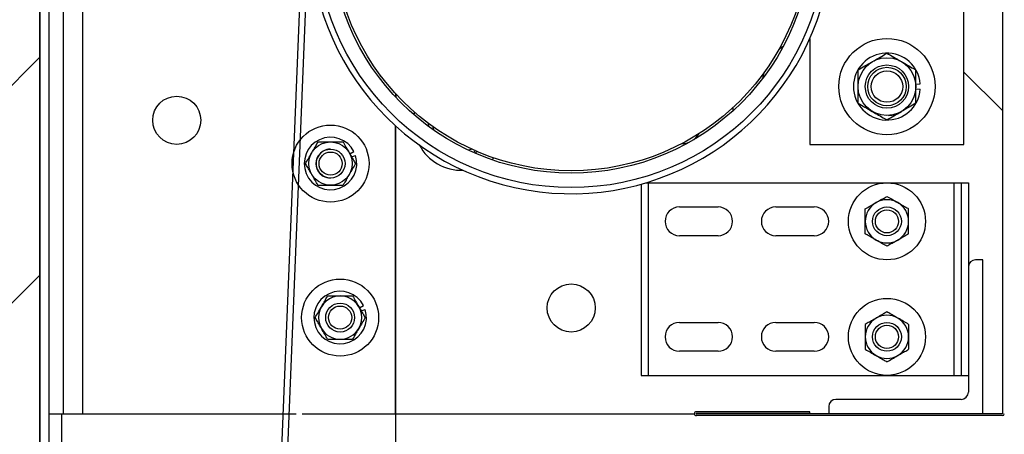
# Model space of a CAD drawing. Header units: inches. Extents: x 170 to 312, y 215 to 248.
# Tile 211 of 216: x 234.674 to 235.473, y 224.086 to 224.423. Entities that reach past the tile are written whole.
import ezdxf

# ---------------------------------------------------------------- set-up
doc = ezdxf.new("R2010")
doc.units = ezdxf.units.IN
doc.header["$LTSCALE"] = 0.25
doc.header["$MEASUREMENT"] = 0
doc.layers.add('ANNOTATIONS', color=1, linetype='Continuous')
doc.layers.add('STANDARD MOTOR RH', color=7, linetype='Continuous')
doc.styles.add('ARIAL', font='arial.ttf', dxfattribs={"height": 0.09375})
doc.dimstyles.new('STANDARD$0', dxfattribs={"dimtxt": 0.09375, "dimasz": 0.09375, "dimexe": 0.03125, "dimexo": 0.046875, "dimgap": 0.09, "dimtad": 0, "dimtih": 1, "dimtoh": 1, "dimdec": 4, "dimzin": 0, "dimdsep": 46, "dimtxsty": 'ARIAL', "dimcen": 0.09, "dimadec": 0, "dimazin": 0, "dimtfac": 1, "dimtdec": 4, "dimtofl": 0, "dimtmove": 0, "dimatfit": 1, "dimfxl": 1, "dimtolj": 1, "dimtzin": 0, "dimarcsym": 0})

# ---------------------------------------------------------------- blocks, each defined once
blk = doc.blocks.new('*D176')
at = {"layer": 'ANNOTATIONS', "color": 0, "lineweight": -2, "transparency": 16777216}
for p, q in [((235.51859, 224.88534), (235.91712, 224.88534)), ((235.88587, 224.79159), (235.88587, 224.63171)), ((235.88587, 224.19489), (235.88587, 224.35476)), ((235.51859, 224.10114), (235.91712, 224.10114))]:
    blk.add_line(p, q, dxfattribs=at)
at = {"layer": 'ANNOTATIONS', "color": 0, "transparency": 16777216}
for points in [[(235.87024, 224.79159), (235.90149, 224.79159), (235.88587, 224.88534)], [(235.87024, 224.19489), (235.90149, 224.19489), (235.88587, 224.10114)]]:
    blk.add_solid(points, dxfattribs=at)
at = {"layer": 'defpoints', "color": 0, "transparency": 16777216}
for p in [(235.47171, 224.88534), (235.47171, 224.10114), (235.88587, 224.10114)]:
    blk.add_point(p, dxfattribs=at)
at = {"layer": 'ANNOTATIONS', "color": 0, "transparency": 16777216, "insert": (235.88587, 224.49324), "char_height": 0.09375, "attachment_point": 5, "style": 'ARIAL'}
blk.add_mtext('\\A1;12 1/2"', dxfattribs=at)
blk = doc.blocks.new('*D177')
at = {"layer": 'ANNOTATIONS', "color": 0, "lineweight": -2, "transparency": 16777216}
for p, q in [((235.51859, 224.10114), (235.91712, 224.10114)), ((235.88587, 224.00739), (235.88587, 223.89519)), ((235.88587, 223.50886), (235.88587, 223.62106)), ((234.73734, 223.41511), (235.91712, 223.41511))]:
    blk.add_line(p, q, dxfattribs=at)
at = {"layer": 'ANNOTATIONS', "color": 0, "transparency": 16777216}
for points in [[(235.87024, 224.00739), (235.90149, 224.00739), (235.88587, 224.10114)], [(235.87024, 223.50886), (235.90149, 223.50886), (235.88587, 223.41511)]]:
    blk.add_solid(points, dxfattribs=at)
at = {"layer": 'defpoints', "color": 0, "transparency": 16777216}
for p in [(235.47171, 224.10114), (235.88587, 224.10114), (234.69047, 223.41511)]:
    blk.add_point(p, dxfattribs=at)
at = {"layer": 'ANNOTATIONS', "color": 0, "transparency": 16777216, "insert": (235.88587, 223.75813), "char_height": 0.09375, "attachment_point": 5, "style": 'ARIAL'}
blk.add_mtext('\\A1;11"', dxfattribs=at)
blk = doc.blocks.new('*D183')
at = {"layer": 'ANNOTATIONS', "color": 0, "lineweight": -2, "transparency": 16777216}
for p, q in [((235.52007, 224.88534), (235.91712, 224.88534)), ((235.88587, 224.79159), (235.88587, 224.63171)), ((235.88587, 224.19489), (235.88587, 224.35476)), ((235.51859, 224.10114), (235.91712, 224.10114))]:
    blk.add_line(p, q, dxfattribs=at)
at = {"layer": 'ANNOTATIONS', "color": 0, "transparency": 16777216}
for points in [[(235.87024, 224.79159), (235.90149, 224.79159), (235.88587, 224.88534)], [(235.87024, 224.19489), (235.90149, 224.19489), (235.88587, 224.10114)]]:
    blk.add_solid(points, dxfattribs=at)
at = {"layer": 'defpoints', "color": 0, "transparency": 16777216}
for p in [(235.47319, 224.88534), (235.47171, 224.10114), (235.88587, 224.10114)]:
    blk.add_point(p, dxfattribs=at)
at = {"layer": 'ANNOTATIONS', "color": 0, "transparency": 16777216, "insert": (235.88587, 224.49324), "char_height": 0.09375, "attachment_point": 5, "style": 'ARIAL'}
blk.add_mtext('\\A1;12 1/2"', dxfattribs=at)
blk = doc.blocks.new('*D184')
at = {"layer": 'ANNOTATIONS', "color": 0, "lineweight": -2, "transparency": 16777216}
for p, q in [((235.51859, 224.10114), (235.91712, 224.10114)), ((235.88587, 224.00739), (235.88587, 223.895)), ((235.88587, 223.50886), (235.88587, 223.62125)), ((234.73734, 223.41511), (235.91712, 223.41511))]:
    blk.add_line(p, q, dxfattribs=at)
at = {"layer": 'ANNOTATIONS', "color": 0, "transparency": 16777216}
for points in [[(235.87024, 224.00739), (235.90149, 224.00739), (235.88587, 224.10114)], [(235.87024, 223.50886), (235.90149, 223.50886), (235.88587, 223.41511)]]:
    blk.add_solid(points, dxfattribs=at)
at = {"layer": 'defpoints', "color": 0, "transparency": 16777216}
for p in [(235.47171, 224.10114), (235.88587, 224.10114), (234.69047, 223.41511)]:
    blk.add_point(p, dxfattribs=at)
at = {"layer": 'ANNOTATIONS', "color": 0, "transparency": 16777216, "insert": (235.88587, 223.75813), "char_height": 0.09375, "attachment_point": 5, "style": 'ARIAL'}
blk.add_mtext('\\A1;  ', dxfattribs=at)
blk = doc.blocks.new('*D185')
at = {"layer": 'ANNOTATIONS', "color": 0, "lineweight": -2, "transparency": 16777216}
for p, q in [((235.51859, 224.88534), (236.3532, 224.88534)), ((236.32195, 224.79159), (236.32195, 224.28873)), ((236.32195, 223.50886), (236.32195, 224.01172)), ((234.73734, 223.41511), (236.3532, 223.41511))]:
    blk.add_line(p, q, dxfattribs=at)
at = {"layer": 'ANNOTATIONS', "color": 0, "transparency": 16777216}
for points in [[(236.30633, 224.79159), (236.33758, 224.79159), (236.32195, 224.88534)], [(236.30633, 223.50886), (236.33758, 223.50886), (236.32195, 223.41511)]]:
    blk.add_solid(points, dxfattribs=at)
at = {"layer": 'defpoints', "color": 0, "transparency": 16777216}
for p in [(235.47171, 224.88534), (236.32195, 224.88534), (234.69047, 223.41511)]:
    blk.add_point(p, dxfattribs=at)
at = {"layer": 'ANNOTATIONS', "color": 0, "transparency": 16777216, "insert": (236.32195, 224.15023), "char_height": 0.09375, "attachment_point": 5, "style": 'ARIAL'}
blk.add_mtext('\\A1;23 1/2"', dxfattribs=at)

msp = doc.modelspace()

# ---------------------------------------------------------------- hatches: boundary and pattern name
at = {"layer": 'STANDARD MOTOR RH'}
h = msp.add_hatch(dxfattribs=at)
h.set_pattern_fill('ANSI31', color=256, style=0)
h.set_pattern_definition([(45, (49.38704, -31.62213), (-0.08838835, 0.08838835), [])])
edge = h.paths.add_edge_path()
edge.add_line((234.17484, 226.02602), (234.17484, 223.41511))
edge.add_line((234.17484, 223.41511), (234.69047, 223.41511))
edge.add_line((234.69047, 226.02602), (234.69047, 223.41511))
edge = h.paths.add_edge_path()
edge.add_line((234.12845, 226.02602), (234.41556, 226.02602))
edge.add_line((234.41556, 226.02602), (234.41556, 225.95732))
edge.add_line((234.41556, 225.95732), (234.45397, 226.09068))
edge.add_line((234.45397, 226.09068), (234.45397, 226.02602))
edge.add_line((234.45397, 226.02602), (234.74916, 226.02602))

# ---------------------------------------------------------------- linework, layer by layer
for p, q in [((234.69047, 220.41511), (234.69047, 226.02602)), ((234.69047, 226.02602), (234.69047, 223.41511)), ((235.47172, 224.88386), (235.47172, 224.10261)), ((234.6979, 224.85261), (234.6979, 223.98124)), ((234.70962, 224.10261), (234.70962, 224.85261)), ((234.72525, 224.85261), (234.72525, 224.10261)), ((235.44046, 224.32136), (235.44046, 224.66511)), ((234.90351, 224.49333), (234.86631, 223.57286)), ((234.90843, 224.49314), (234.87123, 223.57286)), ((235.31547, 224.4073), (235.31547, 224.32136)), ((235.27804, 224.37944), (235.27694, 224.3747)), ((235.44046, 224.37996), (235.47172, 224.34871)), ((235.4014, 224.37008), (235.40504, 224.37037)), ((234.97915, 224.36261), (234.97915, 224.35973)), ((234.97947, 224.36227), (234.97947, 224.3594)), ((235.4014, 224.36639), (235.40504, 224.36611)), ((235.25297, 224.35125), (235.25297, 224.3486)), ((235.0057, 224.33855), (235.0059, 224.33597)), ((234.97915, 224.10261), (234.97915, 224.33639)), ((234.97947, 223.69636), (234.97947, 224.33611)), ((235.00909, 224.33645), (235.01008, 224.3335)), ((235.31547, 224.32136), (235.44046, 224.32136)), ((234.94208, 224.31371), (234.94543, 224.31541)), ((234.94349, 224.31127), (234.94671, 224.31231)), ((235.05903, 224.31032), (235.0573, 224.30885)), ((235.17838, 224.289), (235.17838, 224.13386)), ((235.18225, 224.29011), (235.444, 224.29011)), ((235.18423, 224.29011), (235.18423, 224.13386)), ((235.43228, 224.29011), (235.43228, 224.13386)), ((235.43814, 224.29011), (235.43814, 224.13386)), ((235.444, 224.29011), (235.444, 224.12019)), ((235.20962, 224.27058), (235.24088, 224.27058)), ((235.28775, 224.27058), (235.319, 224.27058)), ((235.24088, 224.24714), (235.20962, 224.24714)), ((235.319, 224.24714), (235.28775, 224.24714)), ((235.45572, 224.22761), (235.44986, 224.22761)), ((235.45572, 224.10261), (235.45572, 224.22761)), ((234.94989, 224.18871), (234.95324, 224.19041)), ((234.9513, 224.18627), (234.95452, 224.18732)), ((235.20962, 224.17683), (235.24088, 224.17683)), ((235.28775, 224.17683), (235.319, 224.17683)), ((235.24088, 224.15339), (235.20962, 224.15339)), ((235.319, 224.15339), (235.28775, 224.15339)), ((235.17838, 224.13386), (235.444, 224.13386)), ((235.43814, 224.11433), (235.33658, 224.11433)), ((235.33072, 224.10847), (235.33072, 224.10261)), ((234.6979, 224.10261), (234.89858, 224.10261)), ((234.70834, 223.94966), (234.70834, 224.10261)), ((234.9035, 224.10261), (234.97915, 224.10261)), ((234.97947, 224.10261), (235.22172, 224.10261)), ((235.31546, 224.10433), (235.22331, 224.10433)), ((235.31546, 224.10286), (235.22331, 224.10286)), ((235.47172, 224.10261), (235.22331, 224.10261)), ((235.47172, 224.10114), (235.22331, 224.10114)), ((235.31546, 224.10286), (235.31546, 224.10433))]:
    msp.add_line(p, q, dxfattribs=at)
at = {"layer": 'STANDARD MOTOR RH', "flags": 128}
for points in [[(235.2937, 224.40068), (235.29111, 224.39878), (235.28983, 224.39771)], [(234.99424, 224.34526), (234.99444, 224.34643), (234.99465, 224.34749)], [(235.01034, 224.3328), (235.00985, 224.33481), (235.0097, 224.33563)], [(235.04123, 224.31743), (235.04032, 224.3171), (235.03846, 224.31656)], [(235.04342, 224.3143), (235.0437, 224.31442), (235.04576, 224.31542)]]:
    msp.add_lwpolyline(points, dxfattribs=at)
at = {"layer": 'STANDARD MOTOR RH'}
for centre, radius in [((235.12171, 224.49324), 0.20703), ((235.12171, 224.49324), 0.19531), ((235.12171, 224.49324), 0.19336), ((235.37796, 224.36824), 0.03906), ((235.37796, 224.36824), 0.02344), ((235.37796, 224.36824), 0.01758), ((235.37796, 224.36824), 0.01563), ((235.37796, 224.36824), 0.01276), ((234.8016, 224.34089), 0.01953), ((234.9264, 224.30574), 0.03125), ((234.9264, 224.30574), 0.01756), ((234.92646, 224.30574), 0.01172), ((234.92646, 224.30574), 0.00939), ((235.37796, 224.25886), 0.03125), ((235.37796, 224.25886), 0.01172), ((235.37796, 224.25886), 0.00939), ((234.93421, 224.18074), 0.03125), ((235.12171, 224.18855), 0.01953), ((235.37796, 224.16511), 0.03125), ((234.93421, 224.18074), 0.01172), ((234.93421, 224.18074), 0.00939), ((235.37796, 224.16511), 0.01172), ((235.37796, 224.16511), 0.00939)]:
    msp.add_circle(centre, radius, dxfattribs=at)
for centre, radius, start, end in [((235.12171, 224.49324), 0.21195, 0.34441, 343.1474), ((235.37796, 224.36824), 0.02716, 4.4994, 355.50026), ((235.37796, 224.36824), 0.02344, 273.34701, 300), ((235.21058, 224.33932), 0.01758, 271.46319, 328.53681), ((234.9264, 224.30574), 0.02134, 26.94828, 17.94828), ((234.9264, 224.30574), 0.01172, 89.85986, 270), ((235.03285, 224.33932), 0.03906, 208.25718, 271.74282), ((235.37796, 224.25886), 0.01756, 120, 239.99999), ((235.37796, 224.25886), 0.01756, 60, 120), ((235.37796, 224.25886), 0.01756, 300, 60.00001), ((235.20963, 224.25886), 0.01172, 90, 270), ((235.24088, 224.25886), 0.01172, 270, 90), ((235.28775, 224.25886), 0.01172, 90, 270), ((235.319, 224.25886), 0.01172, 270, 90), ((235.37796, 224.25886), 0.01756, 240, 300), ((235.44986, 224.22175), 0.00586, 90, 180), ((234.93421, 224.18074), 0.02134, 26.94828, 17.94828), ((234.93421, 224.18074), 0.01756, 330, 209.99996), ((235.37796, 224.16511), 0.01756, 120, 239.99999), ((235.37796, 224.16511), 0.01756, 60, 120), ((235.37796, 224.16511), 0.01756, 300, 60.00001), ((234.93421, 224.18074), 0.01756, 210, 330.00003), ((235.20963, 224.16511), 0.01172, 90, 270), ((235.24088, 224.16511), 0.01172, 270, 90), ((235.28775, 224.16511), 0.01172, 90, 270), ((235.319, 224.16511), 0.01172, 270, 90), ((235.37796, 224.16511), 0.01756, 240, 300), ((235.33658, 224.10847), 0.00586, 90, 180), ((235.43814, 224.12019), 0.00586, 270, 0), ((235.22331, 224.10274), 0.0016, 90, 270), ((235.22331, 224.10274), 0.000123, 90, 270), ((235.47171, 224.10261), 0.00148, 270, 0)]:
    msp.add_arc(centre, radius, start, end, dxfattribs=at)
for points, knots in [([(235.36625, 224.38854), (235.36789, 224.38948), (235.37123, 224.39141), (235.37511, 224.39365), (235.37732, 224.39493), (235.37796, 224.3953)], [0, 0, 0, 0, 0.406324, 0.827252, 1, 1, 1, 1]), ([(235.37796, 224.3953), (235.37979, 224.39425), (235.3835, 224.39211), (235.38755, 224.38977), (235.38963, 224.38857), (235.38968, 224.38854)], [0, 0, 0, 0, 0.4843425, 0.9863147, 1, 1, 1, 1]), ([(235.35453, 224.38177), (235.35635, 224.38282), (235.36006, 224.38496), (235.36411, 224.3873), (235.36619, 224.3885), (235.36625, 224.38854)], [0, 0, 0, 0, 0.4843425, 0.9863147, 1, 1, 1, 1]), ([(235.38968, 224.38854), (235.39132, 224.38759), (235.39466, 224.38566), (235.39855, 224.38342), (235.40076, 224.38214), (235.4014, 224.38177)], [0, 0, 0, 0, 0.406295, 0.827264, 1, 1, 1, 1]), ([(235.35453, 224.36824), (235.35453, 224.36855), (235.35453, 224.37058), (235.35453, 224.37436), (235.35453, 224.37854), (235.35453, 224.38097), (235.35453, 224.38177)], [0, 0, 0, 0, 0.066506, 0.435266, 0.81456, 1, 1, 1, 1]), ([(235.4014, 224.36824), (235.4014, 224.36855), (235.4014, 224.37058), (235.4014, 224.37436), (235.4014, 224.37854), (235.4014, 224.38097), (235.4014, 224.38177)], [0, 0, 0, 0, 0.066506, 0.435266, 0.81456, 1, 1, 1, 1]), ([(235.35453, 224.35471), (235.35453, 224.35585), (235.35453, 224.35856), (235.35453, 224.36308), (235.35453, 224.3665), (235.35453, 224.36824)], [0, 0, 0, 0, 0.2654548, 0.6280536, 1, 1, 1, 1]), ([(235.4014, 224.35471), (235.4014, 224.35585), (235.4014, 224.35856), (235.4014, 224.36308), (235.4014, 224.3665), (235.4014, 224.36824)], [0, 0, 0, 0, 0.2654548, 0.6280536, 1, 1, 1, 1]), ([(235.35453, 224.35471), (235.35635, 224.35365), (235.36006, 224.35151), (235.36411, 224.34917), (235.36619, 224.34797), (235.36625, 224.34794)], [0, 0, 0, 0, 0.4843425, 0.9863147, 1, 1, 1, 1]), ([(235.4014, 224.35471), (235.39958, 224.35365), (235.39587, 224.35151), (235.39182, 224.34917), (235.38974, 224.34797), (235.38968, 224.34794)], [0, 0, 0, 0, 0.4843425, 0.9863147, 1, 1, 1, 1]), ([(235.36625, 224.34794), (235.36789, 224.34699), (235.37123, 224.34506), (235.37511, 224.34282), (235.37732, 224.34155), (235.37796, 224.34117)], [0, 0, 0, 0, 0.406324, 0.827252, 1, 1, 1, 1]), ([(235.37796, 224.34117), (235.37979, 224.34223), (235.3835, 224.34437), (235.38755, 224.34671), (235.38963, 224.34791), (235.38968, 224.34794)], [0, 0, 0, 0, 0.4843425, 0.9863147, 1, 1, 1, 1]), ([(234.91119, 224.31452), (234.9119, 224.31575), (234.91334, 224.31825), (234.91502, 224.32116), (234.91598, 224.32281), (234.91626, 224.3233)], [0, 0, 0, 0, 0.4057471, 0.8261649, 1, 1, 1, 1]), ([(234.91626, 224.3233), (234.91712, 224.3233), (234.92034, 224.3233), (234.92384, 224.3233), (234.9264, 224.3233)], [0, 0, 0, 0, 0.266219, 1, 1, 1, 1]), ([(234.9264, 224.3233), (234.92663, 224.3233), (234.92946, 224.3233), (234.93294, 224.3233), (234.93594, 224.3233), (234.93654, 224.3233)], [0, 0, 0, 0, 0.066046, 0.812928, 1, 1, 1, 1]), ([(234.93654, 224.3233), (234.93733, 224.32194), (234.93893, 224.31916), (234.94069, 224.31612), (234.94159, 224.31456), (234.94161, 224.31452)], [0, 0, 0, 0, 0.4840327, 0.9856318, 1, 1, 1, 1]), ([(234.90612, 224.30574), (234.90691, 224.3071), (234.90851, 224.30988), (234.91027, 224.31292), (234.91117, 224.31448), (234.91119, 224.31452)], [0, 0, 0, 0, 0.4840327, 0.9856318, 1, 1, 1, 1]), ([(234.94161, 224.31452), (234.94232, 224.31329), (234.94376, 224.31079), (234.94544, 224.30788), (234.9464, 224.30622), (234.94668, 224.30574)], [0, 0, 0, 0, 0.405748, 0.82612, 1, 1, 1, 1]), ([(235.04398, 224.3165), (235.04363, 224.31611), (235.04311, 224.31552), (235.04261, 224.31496), (235.04244, 224.31476)], [0, 0, 0, 0, 0.659553, 1, 1, 1, 1]), ([(234.91119, 224.29696), (234.91048, 224.29818), (234.90904, 224.30068), (234.90736, 224.30359), (234.9064, 224.30525), (234.90612, 224.30574)], [0, 0, 0, 0, 0.405694, 0.826067, 1, 1, 1, 1]), ([(234.94668, 224.30574), (234.94589, 224.30437), (234.94429, 224.30159), (234.94254, 224.29856), (234.94164, 224.297), (234.94161, 224.29696)], [0, 0, 0, 0, 0.483978, 0.985632, 1, 1, 1, 1]), ([(234.91626, 224.28818), (234.91547, 224.28954), (234.91387, 224.29232), (234.91213, 224.29536), (234.91122, 224.29691), (234.91119, 224.29696)], [0, 0, 0, 0, 0.483978, 0.985575, 1, 1, 1, 1]), ([(234.94161, 224.29696), (234.9409, 224.29573), (234.93946, 224.29323), (234.93778, 224.29032), (234.93682, 224.28866), (234.93654, 224.28818)], [0, 0, 0, 0, 0.405748, 0.826113, 1, 1, 1, 1]), ([(234.91626, 224.28818), (234.91712, 224.28818), (234.92034, 224.28818), (234.92384, 224.28818), (234.9264, 224.28818)], [0, 0, 0, 0, 0.266219, 1, 1, 1, 1]), ([(234.9264, 224.28818), (234.92663, 224.28818), (234.92946, 224.28818), (234.93294, 224.28818), (234.93594, 224.28818), (234.93654, 224.28818)], [0, 0, 0, 0, 0.066046, 0.812928, 1, 1, 1, 1]), ([(235.3604, 224.269), (235.36177, 224.26979), (235.36454, 224.27139), (235.36758, 224.27315), (235.36914, 224.27405), (235.36918, 224.27407)], [0, 0, 0, 0, 0.483959, 0.985632, 1, 1, 1, 1]), ([(235.36918, 224.27407), (235.37041, 224.27478), (235.37291, 224.27622), (235.37582, 224.2779), (235.37748, 224.27886), (235.37796, 224.27914)], [0, 0, 0, 0, 0.405747, 0.826139, 1, 1, 1, 1]), ([(235.37796, 224.27914), (235.37933, 224.27835), (235.38211, 224.27675), (235.38514, 224.275), (235.3867, 224.2741), (235.38675, 224.27407)], [0, 0, 0, 0, 0.484053, 0.985632, 1, 1, 1, 1]), ([(235.38675, 224.27407), (235.38797, 224.27336), (235.39047, 224.27192), (235.39338, 224.27024), (235.39504, 224.26928), (235.39553, 224.269)], [0, 0, 0, 0, 0.40572, 0.826139, 1, 1, 1, 1]), ([(235.3604, 224.25886), (235.3604, 224.25909), (235.3604, 224.26192), (235.3604, 224.2654), (235.3604, 224.2684), (235.3604, 224.269)], [0, 0, 0, 0, 0.065993, 0.812917, 1, 1, 1, 1]), ([(235.39553, 224.25886), (235.39553, 224.25909), (235.39553, 224.26192), (235.39553, 224.2654), (235.39553, 224.2684), (235.39553, 224.269)], [0, 0, 0, 0, 0.065993, 0.812917, 1, 1, 1, 1]), ([(235.3604, 224.24872), (235.3604, 224.24958), (235.3604, 224.2528), (235.3604, 224.2563), (235.3604, 224.25886)], [0, 0, 0, 0, 0.266165, 1, 1, 1, 1]), ([(235.39553, 224.24872), (235.39553, 224.24958), (235.39553, 224.2528), (235.39553, 224.2563), (235.39553, 224.25886)], [0, 0, 0, 0, 0.266165, 1, 1, 1, 1]), ([(235.36918, 224.24365), (235.36796, 224.24436), (235.36546, 224.2458), (235.36255, 224.24748), (235.36089, 224.24844), (235.3604, 224.24872)], [0, 0, 0, 0, 0.40572, 0.826139, 1, 1, 1, 1]), ([(235.37796, 224.23858), (235.3766, 224.23937), (235.37382, 224.24097), (235.37079, 224.24273), (235.36923, 224.24363), (235.36918, 224.24365)], [0, 0, 0, 0, 0.483959, 0.985632, 1, 1, 1, 1]), ([(235.38675, 224.24365), (235.38552, 224.24294), (235.38302, 224.2415), (235.38011, 224.23982), (235.37845, 224.23886), (235.37796, 224.23858)], [0, 0, 0, 0, 0.405747, 0.826139, 1, 1, 1, 1]), ([(235.39553, 224.24872), (235.39416, 224.24794), (235.39138, 224.24633), (235.38835, 224.24458), (235.38679, 224.24368), (235.38675, 224.24365)], [0, 0, 0, 0, 0.483959, 0.985632, 1, 1, 1, 1]), ([(234.91901, 224.18952), (234.91971, 224.19075), (234.92116, 224.19325), (234.92284, 224.19616), (234.92379, 224.19781), (234.92408, 224.1983)], [0, 0, 0, 0, 0.405701, 0.826067, 1, 1, 1, 1]), ([(234.92408, 224.1983), (234.92493, 224.1983), (234.92816, 224.1983), (234.93165, 224.1983), (234.93422, 224.1983)], [0, 0, 0, 0, 0.266112, 1, 1, 1, 1]), ([(234.93422, 224.1983), (234.93445, 224.1983), (234.93728, 224.1983), (234.94075, 224.1983), (234.94375, 224.1983), (234.94435, 224.1983)], [0, 0, 0, 0, 0.066046, 0.812822, 1, 1, 1, 1]), ([(234.94435, 224.1983), (234.94514, 224.19694), (234.94675, 224.19416), (234.9485, 224.19112), (234.9494, 224.18956), (234.94942, 224.18952)], [0, 0, 0, 0, 0.483978, 0.985632, 1, 1, 1, 1]), ([(234.91394, 224.18074), (234.91472, 224.1821), (234.91633, 224.18488), (234.91808, 224.18792), (234.91898, 224.18948), (234.91901, 224.18952)], [0, 0, 0, 0, 0.483955, 0.985633, 1, 1, 1, 1]), ([(234.94942, 224.18952), (234.95013, 224.18829), (234.95158, 224.18579), (234.95326, 224.18288), (234.95421, 224.18122), (234.95449, 224.18074)], [0, 0, 0, 0, 0.405675, 0.826075, 1, 1, 1, 1]), ([(235.37796, 224.18539), (235.3766, 224.1846), (235.37382, 224.183), (235.37079, 224.18125), (235.36923, 224.18035), (235.36918, 224.18032)], [0, 0, 0, 0, 0.483959, 0.985632, 1, 1, 1, 1]), ([(235.38675, 224.18032), (235.38552, 224.18103), (235.38302, 224.18247), (235.38011, 224.18415), (235.37845, 224.18511), (235.37796, 224.18539)], [0, 0, 0, 0, 0.405747, 0.826139, 1, 1, 1, 1]), ([(234.91901, 224.17196), (234.9183, 224.17318), (234.91685, 224.17568), (234.91517, 224.17859), (234.91422, 224.18025), (234.91394, 224.18074)], [0, 0, 0, 0, 0.405748, 0.826113, 1, 1, 1, 1]), ([(234.95449, 224.18074), (234.95371, 224.17937), (234.9521, 224.17659), (234.95035, 224.17356), (234.94945, 224.172), (234.94942, 224.17196)], [0, 0, 0, 0, 0.4840327, 0.9856318, 1, 1, 1, 1]), ([(235.36918, 224.18032), (235.36796, 224.17961), (235.36546, 224.17817), (235.36255, 224.17649), (235.36089, 224.17553), (235.3604, 224.17525)], [0, 0, 0, 0, 0.40572, 0.826139, 1, 1, 1, 1]), ([(235.39553, 224.17525), (235.39416, 224.17604), (235.39138, 224.17764), (235.38835, 224.1794), (235.38679, 224.1803), (235.38675, 224.18032)], [0, 0, 0, 0, 0.483959, 0.985632, 1, 1, 1, 1]), ([(234.92408, 224.16318), (234.92329, 224.16454), (234.92168, 224.16732), (234.91993, 224.17035), (234.91903, 224.17191), (234.91901, 224.17196)], [0, 0, 0, 0, 0.4840327, 0.9856318, 1, 1, 1, 1]), ([(234.94942, 224.17196), (234.94872, 224.17073), (234.94727, 224.16823), (234.94559, 224.16532), (234.94463, 224.16366), (234.94435, 224.16318)], [0, 0, 0, 0, 0.405748, 0.82612, 1, 1, 1, 1]), ([(235.3604, 224.17525), (235.3604, 224.17439), (235.3604, 224.17117), (235.3604, 224.16768), (235.3604, 224.16511)], [0, 0, 0, 0, 0.266165, 1, 1, 1, 1]), ([(235.39553, 224.17525), (235.39553, 224.17439), (235.39553, 224.17117), (235.39553, 224.16768), (235.39553, 224.16511)], [0, 0, 0, 0, 0.266165, 1, 1, 1, 1]), ([(234.92408, 224.16318), (234.92493, 224.16318), (234.92816, 224.16318), (234.93165, 224.16318), (234.93422, 224.16318)], [0, 0, 0, 0, 0.266112, 1, 1, 1, 1]), ([(234.93422, 224.16318), (234.93445, 224.16318), (234.93728, 224.16318), (234.94075, 224.16318), (234.94375, 224.16318), (234.94435, 224.16318)], [0, 0, 0, 0, 0.066046, 0.812822, 1, 1, 1, 1]), ([(235.3604, 224.16511), (235.3604, 224.16488), (235.3604, 224.16205), (235.3604, 224.15858), (235.3604, 224.15557), (235.3604, 224.15497)], [0, 0, 0, 0, 0.065993, 0.812917, 1, 1, 1, 1]), ([(235.39553, 224.16511), (235.39553, 224.16488), (235.39553, 224.16205), (235.39553, 224.15858), (235.39553, 224.15557), (235.39553, 224.15497)], [0, 0, 0, 0, 0.065993, 0.812917, 1, 1, 1, 1]), ([(235.3604, 224.15497), (235.36177, 224.15419), (235.36454, 224.15258), (235.36758, 224.15083), (235.36914, 224.14993), (235.36918, 224.1499)], [0, 0, 0, 0, 0.483959, 0.985632, 1, 1, 1, 1]), ([(235.38675, 224.1499), (235.38797, 224.15061), (235.39047, 224.15205), (235.39338, 224.15373), (235.39504, 224.15469), (235.39553, 224.15497)], [0, 0, 0, 0, 0.40572, 0.826139, 1, 1, 1, 1]), ([(235.36918, 224.1499), (235.37041, 224.14919), (235.37291, 224.14775), (235.37582, 224.14607), (235.37748, 224.14511), (235.37796, 224.14483)], [0, 0, 0, 0, 0.405747, 0.826139, 1, 1, 1, 1]), ([(235.37796, 224.14483), (235.37933, 224.14562), (235.38211, 224.14722), (235.38514, 224.14898), (235.3867, 224.14988), (235.38675, 224.1499)], [0, 0, 0, 0, 0.484053, 0.985632, 1, 1, 1, 1])]:
    msp.add_open_spline(points, degree=3, knots=knots, dxfattribs=at)

# ---------------------------------------------------------------- dimensions: what is measured, and where the dimension line sits
at = {"layer": 'ANNOTATIONS'}
for base, p1, p2, text, picture, middle in [((236.32195, 224.88534), (234.69047, 223.41511), (235.47171, 224.88534), '23 1/2"', '*D185', (236.32195, 224.15023)), ((235.88587, 224.10114), (235.47171, 224.88534), (235.47171, 224.10114), '12 1/2"', '*D176', (235.88587, 224.49324)), ((235.88587, 224.10114), (235.47319, 224.88534), (235.47171, 224.10114), '12 1/2"', '*D183', (235.88587, 224.49324))]:
    dim = msp.add_linear_dim(base=base, p1=p1, p2=p2, angle=90, text=text, dimstyle='STANDARD$0', dxfattribs=at)
    dim.commit()
    dim.dimension.update_dxf_attribs({"geometry": picture, "text_midpoint": middle, "dimtype": 160})
for text, picture in [('11"', '*D177'), ('  ', '*D184')]:
    dim = msp.add_linear_dim(base=(235.88587, 224.10114), p1=(234.69047, 223.41511), p2=(235.47171, 224.10114), angle=90, text=text, dimstyle='STANDARD$0', dxfattribs=at)
    dim.commit()
    dim.dimension.update_dxf_attribs({"geometry": picture, "text_midpoint": (235.88587, 223.75813)})

doc.saveas('drawing.dxf')
